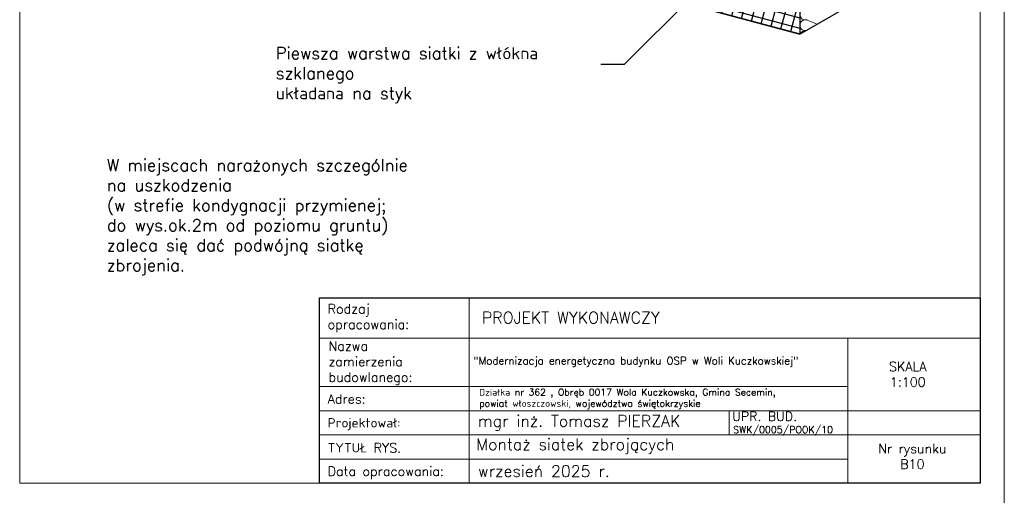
# Model space of a CAD drawing. Header units: millimetres. Extents: x 0 to 152651, y 46550 to 81081.
# Tile 68 of 109: x 139165 to 141215, y 55484 to 56475. Entities that reach past the tile are written whole.
import ezdxf

# ---------------------------------------------------------------- set-up
doc = ezdxf.new("R2010")
doc.units = ezdxf.units.MM
doc.layers.add('cienka', color=3, linetype='Continuous', lineweight=18)
doc.layers.add('opisy', color=4, linetype='Continuous', lineweight=18)
doc.styles.add('KASIA', font='romans.shx', dxfattribs={"height": 20})
doc.styles.get("Standard").update_dxf_attribs({"font": 'GOTHIC.TTF'})
doc.styles.add('style1', font='simplex.shx')
doc.dimstyles.new('ocieplenie', dxfattribs={"dimtxt": 40, "dimasz": 15, "dimexe": 10, "dimexo": 20, "dimgap": 6, "dimtad": 1, "dimdec": 0, "dimzin": 1, "dimtxsty": 'style1', "dimblk": 'SMALL', "dimcen": 50, "dimclrd": 8, "dimclre": 8, "dimclrt": 2, "dimadec": 0, "dimazin": 0, "dimtfac": 1, "dimtdec": 0, "dimtmove": 0, "dimatfit": 3, "dimfxl": 1, "dimarcsym": 0})

# ---------------------------------------------------------------- blocks, each defined once
blk = doc.blocks.new('_Small')
at = {"color": 0, "linetype": 'ByBlock', "lineweight": -2}
blk.add_circle((0, 0), 0.25, dxfattribs=at)

msp = doc.modelspace()

# ---------------------------------------------------------------- hatches: boundary and pattern name
at = {"true_color": 0x000000}
h = msp.add_hatch(dxfattribs=at)
h.set_pattern_fill('ANSI37', color=18, scale=6.666667, angle=30, style=0)
h.set_pattern_definition([(75, (165112.498, 50466.127), (-20.44543, 5.478336), []), (165, (165112.498, 50466.127), (-5.478336, -20.44543), [])])
h.paths.add_polyline_path([(140789.721, 57112.072), (140467.746, 57198.345), (140467.746, 56531.679), (140789.721, 56445.406)])

# ---------------------------------------------------------------- linework, layer by layer
at = {"color": 18, "true_color": 0x000000}
for p, q in [((140789.721, 57445.406), (140789.721, 56445.406)), ((140788.288, 56445.789), (139823.795, 56704.225)), ((140789.721, 56445.406), (139823.795, 56704.225)), ((140789.721, 56445.406), (140990.133, 56561.114)), ((140467.746, 56531.679), (140789.721, 56445.406))]:
    msp.add_line(p, q, dxfattribs=at)
at = {"color": 18, "lineweight": 0, "true_color": 0x000000}
msp.add_line((140825.867, 56466.274), (140804.851, 56474.144), dxfattribs=at)
for centre, start, end in [((140800.914, 56486.082), 69.470237, 292.752216), ((140800.914, 56463.633), 69.470237, 275.19242), ((140800.914, 56441.184), 85.520504, 154.479496)]:
    msp.add_arc(centre, 11.224, start, end, dxfattribs=at)
at = {"layer": 'cienka', "color": 18, "true_color": 0x000000}
for p, q in [((141215.372, 58429.514), (141215.372, 55459.514)), ((141215.372, 55459.514), (141215.372, 58429.514)), ((141215.372, 55459.514), (141215.372, 58429.514)), ((139165.372, 55509.514), (139165.372, 58379.514)), ((139165.372, 55509.514), (139165.372, 58379.514)), ((141165.372, 58379.514), (141165.372, 55509.514)), ((140642.351, 55661.261), (140642.351, 55610.912)), ((140853.372, 55610.28), (141165.372, 55610.28)), ((141165.372, 55509.514), (139165.372, 55509.514))]:
    msp.add_line(p, q, dxfattribs=at)
at = {"layer": 'opisy', "color": 18, "linetype": 'Continuous', "lineweight": 0, "true_color": 0x000000, "flags": 128}
for points in [[(139789.662, 55509.514), (139789.662, 55895.812), (140100.951, 55895.777), (140100.951, 55509.48)], [(140889.372, 55811.812), (141165.372, 55811.812), (141165.372, 55660.629), (140889.372, 55660.629)]]:
    msp.add_lwpolyline(points, close=True, dxfattribs=at)
for points in [[(139789.662, 55895.794), (141165.372, 55895.794), (141165.372, 55811.812), (139789.662, 55811.812)], [(140829.372, 55895.794), (141165.372, 55895.794)], [(139789.662, 55711.029), (140889.372, 55711.029), (140889.372, 55559.88), (139789.662, 55559.88)], [(139789.662, 55660.629), (140889.372, 55660.629), (140889.372, 55610.28), (139789.662, 55610.28)], [(140829.372, 55660.629), (141165.372, 55660.629)], [(139789.662, 55610.28), (140889.372, 55610.28), (140889.372, 55559.897), (139789.662, 55559.897)], [(139825.662, 55559.897), (140889.372, 55559.897), (140889.372, 55509.514), (139825.662, 55509.514)]]:
    msp.add_lwpolyline(points, dxfattribs=at)
at = {"layer": 'opisy', "color": 18, "lineweight": 25, "true_color": 0x000000}
msp.add_lwpolyline([(139789.662, 55895.794), (141165.372, 55895.794), (141165.372, 55509.514), (139789.662, 55509.514)], close=True, dxfattribs=at)

# ---------------------------------------------------------------- texts
at = {"color": 18, "true_color": 0x000000, "insert": (139698.546, 56417.878), "char_height": 25, "width": 680.50094, "attachment_point": 1}
msp.add_mtext('{\\Fromans|c0;Piewsza warstwa siatki z włókna szklanego\\Pukładana na styk}', dxfattribs=at)
at = {"layer": 'cienka', "color": 18, "true_color": 0x000000, "insert": (139346.714, 56184.614), "char_height": 25, "width": 683.87757, "attachment_point": 1}
msp.add_mtext('\\pxt64;{\\Fromans|c0;W miejscach narażonych szczególnie na uszkodzenia \\Fromans|c238;^J\\Fromans|c0;(w strefie kondygnacji przymienej; do wys.ok.2m od poziomu gruntu) zaleca się dać podwójną siatkę zbrojenia.}', dxfattribs=at)
at = {"layer": 'opisy', "color": 18, "linetype": 'Continuous', "lineweight": 0, "true_color": 0x000000, "attachment_point": 4, "style": 'KASIA'}
for s, insert, char_height, width in [('\\A1;{\\H0.80952x;Rodzaj opracowania:}', (139806.488, 55853.525), 24, 141.54434), ('\\A1;\\pxql;PROJEKT WYKONAWCZY', (140127.84, 55854.606), 24, 946.31605), ('\\A1;\\pxql;{\\H0.80952x;Nazwa \\Pzamierzenia\\Pbudowlanego:}', (139808.306, 55759.827), 24, 141.54434), ('\\A1;"Modernizacja energetyczna budynku OSP w Woli Kuczkowskiej"', (140110.099, 55762.327), 15.6, 787.57688), ('\\A1;\\pxqc;{\\H0.80952x;SKALA\\P1:100}', (140640.376, 55736.611), 24, 747.85817), ('\\A1;Działka nr 362 , Obręb 0017 Wola Kuczkowska, Gmina Secemin, \\Ppowiat włoszczowski, województwo świętokrzyskie', (140122.058, 55685.192), 14, 817.77748), ('\\A1;\\pxql;{\\H0.80952x;Adres:}', (139806.488, 55685.132), 24, 141.54434), ('\\A1;UPR. BUD.', (140648.861, 55649.095), 19.2, 598.28653), ('\\A1;\\pxql;{\\H0.80952x;Projektował:}', (139806.488, 55632.654), 24, 747.85817), ('\\A1;mgr inż. Tomasz PIERZAK', (140119.33, 55635.345), 24, 747.85817), ('\\A1;SWK/0005/POOK/10', (140650.867, 55618.803), 14.4, 448.7149), ('\\A1;\\pxql;{\\H0.80952x;TYTUŁ RYS.}', (139806.488, 55583.449), 24, 747.85817), ('\\A1;Montaż siatek zbrojących', (140116.054, 55586.68), 24, 747.85817), ('\\A1;\\pxqc;{\\H0.80952x;Nr rysunku\\PB10}', (140650.003, 55565.594), 24, 747.85817), ('\\A1;\\pxql;{\\H0.80952x;Data opracowania:}', (139806.488, 55531.411), 24, 747.85817), ('\\A1;wrzesień 2025 r.', (140119.33, 55534.735), 24, 747.85817)]:
    msp.add_mtext(s, dxfattribs=dict(at, insert=insert, char_height=char_height, width=width))

# ---------------------------------------------------------------- leaders
at = {"color": 18, "lineweight": 0, "true_color": 0x000000}
msp.add_leader([(140627.246, 56585.109), (140423.995, 56381.858), (140375.427, 56381.858)], dimstyle='ocieplenie', override={"dimasz": 60, "dimtad": 0}, dxfattribs=at)

doc.saveas('drawing.dxf')
